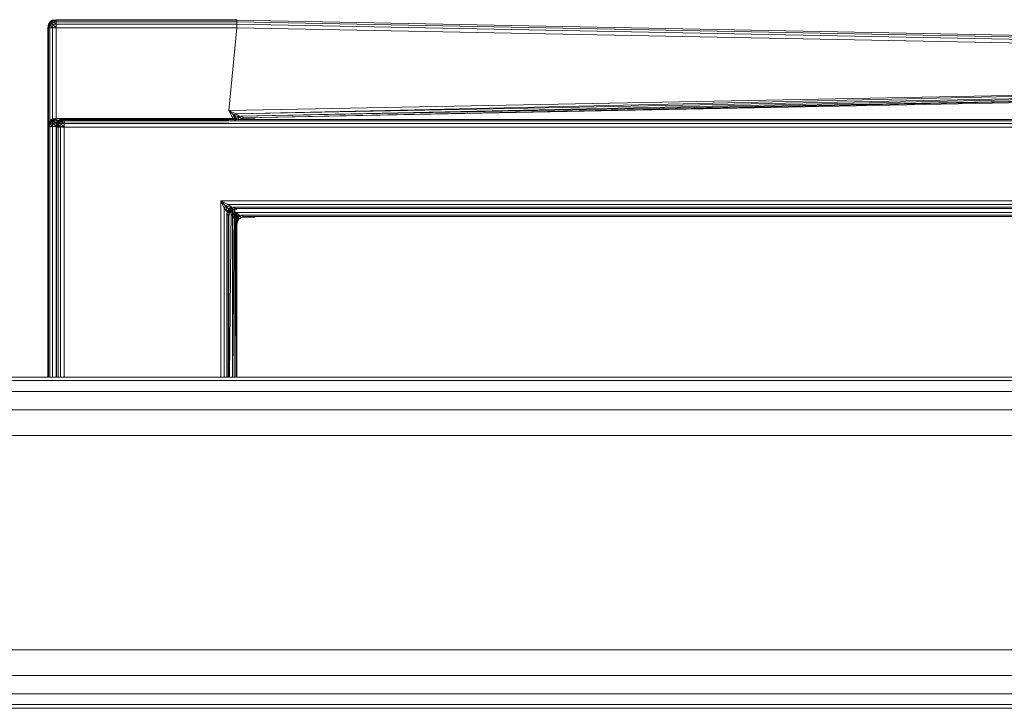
# Model space of a CAD drawing. Header units: millimetres. Extents: x 1 to 3476, y -521 to 159.
# Tile 46 of 130: x 1307 to 1380, y 108 to 159. Entities that reach past the tile are written whole.
import ezdxf

# ---------------------------------------------------------------- set-up
doc = ezdxf.new("R2010")
doc.units = ezdxf.units.MM
doc.layers.add('VG491211CA_dwg', color=8, linetype='Continuous', lineweight=9)

# ---------------------------------------------------------------- blocks, each defined once
blk = doc.blocks.new('VG491211CA_dwg-300031-Północ')
at = {"color": 18, "lineweight": 9}
for p, q in [((-597.593, 159.024), (-597.855, 158.986)), ((-597.855, 158.986), (-597.593, 159.024)), ((-597.593, 159.024), (-597.837, 158.949)), ((-597.593, 159.024), (-597.837, 158.949)), ((-597.593, 158.986), (-597.593, 159.024)), ((-597.593, 159.024), (-597.593, 158.986)), ((-597.593, 159.024), (-584.201, 159.024)), ((-584.201, 159.024), (-597.593, 159.024)), ((-584.198, 158.986), (-584.201, 159.024)), ((-584.201, 159.024), (-584.198, 158.986)), ((-598.193, 158.424), (-598.155, 158.686)), ((-598.155, 158.686), (-598.193, 158.424)), ((-598.193, 158.424), (-598.118, 158.668)), ((-598.193, 158.424), (-598.118, 158.668)), ((-598.155, 158.424), (-598.193, 158.424)), ((-598.193, 158.424), (-598.155, 158.424)), ((-598.193, 132.579), (-598.193, 158.424)), ((-598.193, 158.424), (-598.193, 132.579)), ((-598.155, 158.686), (-598.043, 158.874)), ((-598.043, 158.874), (-598.155, 158.686)), ((-598.155, 158.686), (-598.024, 158.855)), ((-598.155, 158.686), (-598.024, 158.855)), ((-598.118, 158.668), (-598.155, 158.686)), ((-598.155, 158.686), (-598.118, 158.668)), ((-598.155, 158.424), (-598.118, 158.668)), ((-598.118, 158.668), (-598.155, 158.424)), ((-598.155, 158.424), (-598.024, 158.63)), ((-598.155, 158.424), (-598.024, 158.63)), ((-598.043, 158.424), (-598.155, 158.424)), ((-598.155, 158.424), (-598.043, 158.424)), ((-598.155, 132.579), (-598.155, 158.424)), ((-598.155, 158.424), (-598.155, 132.579)), ((-598.118, 158.668), (-598.024, 158.855)), ((-598.024, 158.855), (-598.118, 158.668)), ((-598.118, 158.668), (-597.968, 158.799)), ((-598.118, 158.668), (-597.968, 158.799)), ((-598.024, 158.63), (-598.118, 158.668)), ((-598.118, 158.668), (-598.024, 158.63)), ((-597.855, 158.986), (-598.043, 158.874)), ((-598.043, 158.874), (-597.855, 158.986)), ((-598.043, 158.874), (-598.024, 158.855)), ((-598.024, 158.855), (-598.043, 158.874)), ((-598.024, 158.63), (-598.043, 158.424)), ((-598.043, 158.424), (-598.024, 158.63)), ((-598.043, 158.424), (-597.855, 158.424)), ((-598.043, 132.579), (-598.043, 158.424)), ((-597.855, 158.986), (-598.024, 158.855)), ((-597.855, 158.986), (-598.024, 158.855)), ((-597.837, 158.949), (-598.024, 158.855)), ((-598.024, 158.855), (-597.837, 158.949)), ((-598.024, 158.855), (-597.968, 158.799)), ((-597.968, 158.799), (-598.024, 158.855)), ((-597.968, 158.799), (-598.024, 158.63)), ((-598.024, 158.63), (-597.968, 158.799)), ((-597.837, 158.668), (-598.024, 158.63)), ((-598.024, 158.63), (-597.837, 158.668)), ((-597.855, 158.424), (-598.024, 158.63)), ((-597.855, 158.424), (-598.024, 158.63)), ((-597.837, 158.949), (-597.968, 158.799)), ((-597.837, 158.949), (-597.968, 158.799)), ((-597.968, 158.799), (-597.799, 158.855)), ((-597.799, 158.855), (-597.968, 158.799)), ((-597.837, 158.668), (-597.968, 158.799)), ((-597.837, 158.668), (-597.968, 158.799)), ((-597.837, 158.949), (-597.855, 158.986)), ((-597.855, 158.986), (-597.837, 158.949)), ((-597.837, 158.668), (-597.855, 158.424)), ((-597.855, 158.424), (-597.837, 158.668)), ((-597.855, 158.424), (-597.593, 158.424)), ((-597.855, 151.116), (-597.855, 158.424)), ((-597.593, 158.986), (-597.837, 158.949)), ((-597.837, 158.949), (-597.593, 158.986)), ((-597.799, 158.855), (-597.837, 158.949)), ((-597.837, 158.949), (-597.799, 158.855)), ((-597.799, 158.855), (-597.837, 158.668)), ((-597.837, 158.668), (-597.799, 158.855)), ((-597.593, 158.686), (-597.837, 158.668)), ((-597.837, 158.668), (-597.593, 158.686)), ((-597.593, 158.424), (-597.837, 158.668)), ((-597.593, 158.424), (-597.837, 158.668)), ((-597.593, 158.986), (-597.799, 158.855)), ((-597.593, 158.986), (-597.799, 158.855)), ((-597.799, 158.855), (-597.593, 158.874)), ((-597.593, 158.874), (-597.799, 158.855)), ((-597.593, 158.686), (-597.799, 158.855)), ((-597.593, 158.686), (-597.799, 158.855)), ((-597.593, 158.874), (-597.593, 158.986)), ((-597.593, 158.986), (-597.593, 158.874)), ((-597.593, 158.986), (-584.198, 158.986)), ((-584.198, 158.986), (-597.593, 158.986)), ((-597.593, 158.874), (-597.593, 158.686)), ((-597.593, 158.686), (-597.593, 158.874)), ((-597.593, 158.874), (-584.196, 158.874)), ((-584.196, 158.874), (-597.593, 158.874)), ((-597.593, 158.686), (-597.593, 158.424)), ((-597.593, 158.424), (-597.593, 158.686)), ((-584.197, 158.686), (-597.593, 158.686)), ((-597.593, 158.686), (-584.197, 158.686)), ((-597.593, 158.424), (-597.593, 151.72)), ((-584.199, 158.424), (-597.593, 158.424)), ((-584.199, 158.424), (-584.793, 152.309)), ((-584.197, 158.686), (-584.199, 158.424)), ((-506.919, 156.93), (-584.199, 158.424)), ((-584.198, 158.986), (-584.196, 158.874)), ((-506.919, 157.493), (-584.198, 158.986)), ((-584.196, 158.874), (-584.197, 158.686)), ((-584.197, 158.686), (-506.919, 157.193)), ((-506.919, 157.38), (-584.196, 158.874)), ((-506.919, 153.814), (-584.793, 152.309)), ((-506.919, 153.778), (-584.268, 152.057)), ((-506.919, 153.551), (-584.268, 152.057)), ((-506.919, 153.526), (-583.893, 151.876)), ((-506.919, 153.364), (-583.893, 151.876)), ((-583.668, 151.768), (-506.919, 153.348)), ((-583.668, 151.768), (-506.919, 153.251)), ((-597.593, 151.716), (-597.855, 151.678)), ((-597.855, 151.678), (-597.593, 151.716)), ((-597.593, 151.716), (-597.837, 151.641)), ((-597.593, 151.716), (-597.837, 151.641)), ((-597.593, 151.678), (-597.593, 151.716)), ((-597.593, 151.716), (-597.593, 151.678)), ((-597.593, 151.716), (-584.193, 151.716)), ((-584.193, 151.716), (-597.593, 151.716)), ((-584.793, 152.309), (-584.53, 151.789)), ((-584.431, 151.954), (-584.793, 152.309)), ((-584.268, 152.057), (-584.793, 152.309)), ((-584.53, 151.789), (-584.431, 151.954)), ((-584.431, 151.954), (-584.53, 151.789)), ((-584.305, 151.569), (-584.53, 151.789)), ((-584.431, 151.954), (-584.268, 152.057)), ((-584.268, 152.057), (-584.431, 151.954)), ((-584.193, 151.72), (-584.431, 151.954)), ((-584.305, 151.569), (-584.431, 151.954)), ((-584.431, 151.954), (-584.305, 151.569)), ((-584.193, 151.72), (-584.431, 151.954)), ((-584.043, 151.836), (-584.431, 151.954)), ((-583.968, 151.856), (-584.268, 152.057)), ((-583.968, 151.856), (-584.268, 152.057)), ((-584.043, 151.836), (-584.193, 151.72)), ((-584.193, 151.72), (-584.043, 151.836)), ((-584.043, 151.836), (-584.08, 151.61)), ((-584.08, 151.61), (-584.043, 151.836)), ((-584.043, 151.836), (-583.893, 151.726)), ((-584.043, 151.836), (-583.893, 151.726)), ((-583.968, 151.856), (-583.893, 151.726)), ((-583.893, 151.876), (-583.668, 151.768)), ((-583.668, 151.768), (-583.893, 151.726)), ((-583.893, 151.726), (-583.668, 151.768)), ((-583.893, 151.726), (-583.855, 151.689)), ((-583.855, 151.689), (-583.893, 151.726)), ((-583.668, 151.768), (-583.855, 151.689)), ((-583.855, 151.689), (-583.668, 151.768)), ((-583.593, 151.732), (-583.855, 151.689)), ((-583.855, 151.689), (-583.593, 151.732)), ((-583.668, 151.768), (-583.593, 151.732)), ((-583.593, 151.732), (-583.668, 151.768)), ((-583.593, 151.732), (-582.834, 151.747)), ((-582.834, 151.747), (-583.593, 151.732)), ((-598.193, 151.116), (-598.155, 151.378)), ((-598.155, 151.378), (-598.193, 151.116)), ((-598.193, 151.116), (-598.155, 151.378)), ((-598.155, 151.378), (-598.193, 151.116)), ((-598.193, 151.116), (-598.118, 151.359)), ((-598.193, 151.116), (-598.118, 151.359)), ((-598.193, 151.116), (-598.118, 151.359)), ((-598.193, 151.116), (-598.118, 151.359)), ((-598.155, 151.116), (-598.193, 151.116)), ((-598.193, 151.116), (-598.155, 151.116)), ((-598.155, 151.116), (-598.193, 151.116)), ((-598.193, 151.116), (-598.155, 151.116)), ((-598.193, 144.412), (-598.193, 151.116)), ((-598.193, 151.116), (-598.193, 132.579)), ((-598.193, 132.579), (-598.193, 151.116)), ((-598.193, 151.116), (-598.193, 132.579)), ((-598.155, 151.378), (-598.043, 151.566)), ((-598.043, 151.566), (-598.155, 151.378)), ((-598.155, 151.378), (-598.043, 151.566)), ((-598.043, 151.566), (-598.155, 151.378)), ((-598.155, 151.378), (-598.024, 151.547)), ((-598.155, 151.378), (-598.024, 151.547)), ((-598.155, 151.378), (-598.024, 151.547)), ((-598.155, 151.378), (-598.024, 151.547)), ((-598.118, 151.359), (-598.155, 151.378)), ((-598.155, 151.378), (-598.118, 151.359)), ((-598.118, 151.359), (-598.155, 151.378)), ((-598.155, 151.378), (-598.118, 151.359)), ((-598.155, 151.116), (-598.118, 151.359)), ((-598.118, 151.359), (-598.155, 151.116)), ((-598.155, 151.116), (-598.118, 151.359)), ((-598.118, 151.359), (-598.155, 151.116)), ((-598.155, 151.116), (-598.024, 151.322)), ((-598.155, 151.116), (-598.024, 151.322)), ((-598.155, 151.116), (-598.024, 151.322)), ((-598.155, 151.116), (-598.024, 151.322)), ((-598.043, 151.116), (-598.155, 151.116)), ((-598.155, 151.116), (-598.043, 151.116)), ((-598.043, 151.116), (-598.155, 151.116)), ((-598.155, 151.116), (-598.043, 151.116)), ((-598.155, 144.412), (-598.155, 151.116)), ((-598.155, 151.116), (-598.155, 132.579)), ((-598.155, 132.579), (-598.155, 151.116)), ((-598.155, 151.116), (-598.155, 132.579)), ((-598.118, 151.359), (-598.024, 151.547)), ((-598.024, 151.547), (-598.118, 151.359)), ((-598.118, 151.359), (-597.968, 151.491)), ((-598.118, 151.359), (-597.968, 151.491)), ((-598.024, 151.322), (-598.118, 151.359)), ((-598.118, 151.359), (-598.024, 151.322)), ((-597.855, 151.678), (-598.043, 151.566)), ((-598.043, 151.566), (-597.855, 151.678)), ((-598.043, 151.566), (-598.024, 151.547)), ((-598.024, 151.547), (-598.043, 151.566)), ((-598.024, 151.322), (-598.043, 151.116)), ((-598.043, 151.116), (-598.024, 151.322)), ((-597.855, 151.116), (-598.043, 151.116)), ((-598.043, 151.116), (-597.855, 151.116)), ((-598.043, 151.116), (-598.043, 132.579)), ((-598.043, 132.579), (-598.043, 151.116)), ((-597.855, 151.678), (-598.024, 151.547)), ((-597.855, 151.678), (-598.024, 151.547)), ((-597.837, 151.641), (-598.024, 151.547)), ((-598.024, 151.547), (-597.837, 151.641)), ((-598.024, 151.547), (-597.968, 151.491)), ((-597.968, 151.491), (-598.024, 151.547)), ((-597.968, 151.491), (-598.024, 151.322)), ((-598.024, 151.322), (-597.968, 151.491)), ((-597.837, 151.359), (-598.024, 151.322)), ((-598.024, 151.322), (-597.837, 151.359)), ((-597.855, 151.116), (-598.024, 151.322)), ((-597.855, 151.116), (-598.024, 151.322)), ((-597.837, 151.641), (-597.968, 151.491)), ((-597.837, 151.641), (-597.968, 151.491)), ((-597.968, 151.491), (-597.799, 151.547)), ((-597.799, 151.547), (-597.968, 151.491)), ((-597.837, 151.359), (-597.968, 151.491)), ((-597.837, 151.359), (-597.968, 151.491)), ((-597.837, 151.641), (-597.855, 151.678)), ((-597.855, 151.678), (-597.837, 151.641)), ((-597.837, 151.359), (-597.855, 151.116)), ((-597.855, 151.116), (-597.837, 151.359)), ((-597.855, 151.116), (-597.593, 151.116)), ((-597.855, 132.579), (-597.855, 151.116)), ((-597.593, 151.678), (-597.837, 151.641)), ((-597.837, 151.641), (-597.593, 151.678)), ((-597.799, 151.547), (-597.837, 151.641)), ((-597.837, 151.641), (-597.799, 151.547)), ((-597.799, 151.547), (-597.837, 151.359)), ((-597.837, 151.359), (-597.799, 151.547)), ((-597.593, 151.378), (-597.837, 151.359)), ((-597.837, 151.359), (-597.593, 151.378)), ((-597.593, 151.116), (-597.837, 151.359)), ((-597.593, 151.116), (-597.837, 151.359)), ((-597.593, 151.678), (-597.799, 151.547)), ((-597.593, 151.678), (-597.799, 151.547)), ((-597.799, 151.547), (-597.593, 151.566)), ((-597.593, 151.566), (-597.799, 151.547)), ((-597.593, 151.378), (-597.799, 151.547)), ((-597.593, 151.378), (-597.799, 151.547)), ((-597.593, 151.566), (-597.593, 151.678)), ((-597.593, 151.678), (-597.593, 151.566)), ((-597.593, 151.678), (-584.793, 151.678)), ((-584.793, 151.678), (-597.593, 151.678)), ((-597.593, 151.378), (-597.593, 151.566)), ((-597.593, 151.566), (-584.793, 151.566)), ((-584.793, 151.566), (-597.593, 151.566)), ((-597.593, 151.116), (-597.593, 151.378)), ((-597.593, 151.378), (-584.793, 151.378)), ((-597.593, 151.078), (-597.555, 151.341)), ((-597.555, 151.341), (-597.593, 151.078)), ((-597.593, 151.078), (-597.518, 151.322)), ((-597.593, 151.078), (-597.518, 151.322)), ((-597.593, 151.116), (-597.025, 151.116)), ((-597.593, 132.579), (-597.593, 151.116)), ((-597.593, 132.579), (-597.593, 151.078)), ((-597.593, 151.078), (-597.555, 151.078)), ((-597.593, 151.078), (-597.593, 132.579)), ((-597.555, 151.078), (-597.593, 151.078)), ((-597.555, 151.341), (-597.443, 151.528)), ((-597.443, 151.528), (-597.555, 151.341)), ((-597.555, 151.341), (-597.424, 151.509)), ((-597.555, 151.341), (-597.424, 151.509)), ((-597.518, 151.322), (-597.555, 151.341)), ((-597.555, 151.341), (-597.518, 151.322)), ((-597.555, 151.078), (-597.518, 151.322)), ((-597.518, 151.322), (-597.555, 151.078)), ((-597.555, 151.078), (-597.424, 151.284)), ((-597.555, 151.078), (-597.424, 151.284)), ((-597.555, 132.579), (-597.555, 151.078)), ((-597.555, 151.078), (-597.443, 151.078)), ((-597.555, 151.078), (-597.555, 132.579)), ((-597.443, 151.078), (-597.555, 151.078)), ((-597.518, 151.322), (-597.424, 151.509)), ((-597.424, 151.509), (-597.518, 151.322)), ((-597.518, 151.322), (-597.368, 151.453)), ((-597.518, 151.322), (-597.368, 151.453)), ((-597.424, 151.284), (-597.518, 151.322)), ((-597.518, 151.322), (-597.424, 151.284)), ((-597.255, 151.641), (-597.443, 151.528)), ((-597.443, 151.528), (-597.255, 151.641)), ((-597.443, 151.528), (-597.424, 151.509)), ((-597.424, 151.509), (-597.443, 151.528)), ((-597.443, 151.078), (-597.424, 151.284)), ((-597.424, 151.284), (-597.443, 151.078)), ((-597.443, 132.579), (-597.443, 151.078)), ((-597.443, 151.078), (-597.255, 151.078)), ((-597.255, 151.078), (-597.443, 151.078)), ((-597.443, 151.078), (-597.443, 132.579)), ((-597.255, 151.641), (-597.424, 151.509)), ((-597.255, 151.641), (-597.424, 151.509)), ((-597.237, 151.603), (-597.424, 151.509)), ((-597.424, 151.509), (-597.237, 151.603)), ((-597.424, 151.509), (-597.368, 151.453)), ((-597.368, 151.453), (-597.424, 151.509)), ((-597.424, 151.284), (-597.368, 151.453)), ((-597.368, 151.453), (-597.424, 151.284)), ((-597.237, 151.322), (-597.424, 151.284)), ((-597.424, 151.284), (-597.237, 151.322)), ((-597.255, 151.078), (-597.424, 151.284)), ((-597.255, 151.078), (-597.424, 151.284)), ((-597.237, 151.603), (-597.368, 151.453)), ((-597.237, 151.603), (-597.368, 151.453)), ((-597.368, 151.453), (-597.199, 151.509)), ((-597.199, 151.509), (-597.368, 151.453)), ((-597.237, 151.322), (-597.368, 151.453)), ((-597.237, 151.322), (-597.368, 151.453)), ((-596.993, 151.678), (-597.255, 151.641)), ((-597.255, 151.641), (-596.993, 151.678)), ((-597.237, 151.603), (-597.255, 151.641)), ((-597.255, 151.641), (-597.237, 151.603)), ((-597.237, 151.322), (-597.255, 151.078)), ((-597.255, 151.078), (-597.237, 151.322)), ((-597.255, 132.579), (-597.255, 151.078)), ((-596.993, 151.078), (-597.255, 151.078)), ((-596.993, 151.678), (-597.237, 151.603)), ((-596.993, 151.678), (-597.237, 151.603)), ((-596.993, 151.641), (-597.237, 151.603)), ((-597.237, 151.603), (-596.993, 151.641)), ((-597.199, 151.509), (-597.237, 151.603)), ((-597.237, 151.603), (-597.199, 151.509)), ((-597.199, 151.509), (-597.237, 151.322)), ((-597.237, 151.322), (-597.199, 151.509)), ((-596.993, 151.341), (-597.237, 151.322)), ((-597.237, 151.322), (-596.993, 151.341)), ((-597.025, 151.11), (-597.237, 151.322)), ((-596.993, 151.078), (-597.237, 151.322)), ((-596.993, 151.641), (-597.199, 151.509)), ((-596.993, 151.641), (-597.199, 151.509)), ((-597.199, 151.509), (-596.993, 151.528)), ((-596.993, 151.528), (-597.199, 151.509)), ((-596.993, 151.341), (-597.199, 151.509)), ((-596.993, 151.341), (-597.199, 151.509)), ((-596.993, 151.678), (-584.793, 151.678)), ((-596.993, 151.641), (-596.993, 151.678)), ((-596.993, 151.678), (-596.993, 151.641)), ((-584.793, 151.678), (-596.993, 151.678)), ((-596.993, 151.641), (-584.793, 151.641)), ((-596.993, 151.528), (-596.993, 151.641)), ((-596.993, 151.641), (-596.993, 151.528)), ((-584.793, 151.641), (-596.993, 151.641)), ((-596.993, 151.528), (-584.793, 151.528)), ((-596.993, 151.341), (-596.993, 151.528)), ((-584.793, 151.528), (-596.993, 151.528)), ((-596.993, 151.528), (-596.993, 151.341)), ((-584.793, 151.341), (-596.993, 151.341)), ((-596.993, 151.078), (-596.993, 151.341)), ((-596.993, 151.341), (-584.793, 151.341)), ((-596.993, 151.341), (-596.993, 151.078)), ((-596.993, 151.078), (-584.793, 151.078)), ((-596.993, 132.579), (-596.993, 151.078)), ((-454.416, 151.641), (-584.793, 151.641)), ((-584.793, 151.528), (-454.416, 151.528)), ((-584.793, 151.341), (-454.416, 151.341)), ((-584.793, 151.078), (-454.416, 151.078)), ((-584.868, 145.35), (-585.393, 145.612)), ((-585.393, 145.612), (-585.029, 145.249)), ((-585.393, 145.612), (-585.13, 145.087)), ((-454.416, 145.612), (-585.393, 145.612)), ((-585.393, 145.612), (-585.393, 132.579)), ((-585.13, 145.087), (-585.029, 145.249)), ((-585.029, 145.249), (-585.13, 145.087)), ((-585.029, 145.249), (-584.868, 145.35)), ((-584.868, 145.35), (-585.029, 145.249)), ((-584.905, 144.862), (-585.029, 145.249)), ((-585.029, 145.249), (-584.793, 145.012)), ((-584.643, 145.125), (-585.029, 145.249)), ((-585.029, 145.249), (-584.793, 145.012)), ((-585.029, 145.249), (-584.905, 144.862)), ((-584.568, 145.143), (-584.868, 145.35)), ((-454.416, 145.35), (-584.868, 145.35)), ((-584.568, 145.143), (-584.868, 145.35)), ((-584.568, 145.143), (-584.493, 145.012)), ((-454.416, 145.162), (-584.493, 145.162)), ((-584.493, 145.162), (-584.268, 145.05)), ((-598.193, 132.579), (-598.193, 144.412)), ((-598.155, 132.579), (-598.155, 144.412)), ((-584.924, 144.787), (-585.13, 145.087)), ((-584.905, 144.862), (-585.13, 145.087)), ((-585.13, 132.579), (-585.13, 145.087)), ((-584.924, 144.787), (-585.13, 145.087)), ((-585.13, 145.087), (-585.13, 132.579)), ((-584.924, 144.787), (-585.13, 145.087)), ((-584.943, 144.712), (-584.943, 132.579)), ((-584.83, 144.487), (-584.943, 144.712)), ((-584.943, 144.712), (-584.943, 132.579)), ((-584.943, 144.712), (-584.83, 144.487)), ((-584.924, 144.787), (-584.793, 144.712)), ((-584.924, 144.787), (-584.793, 144.712)), ((-584.793, 145.012), (-584.905, 144.862)), ((-584.905, 144.862), (-584.793, 145.012)), ((-584.905, 144.862), (-584.68, 144.9)), ((-584.68, 144.9), (-584.905, 144.862)), ((-584.905, 144.862), (-584.793, 144.712)), ((-584.905, 144.862), (-584.793, 144.712)), ((-584.83, 144.487), (-584.793, 144.712)), ((-584.793, 144.712), (-584.83, 144.487)), ((-584.83, 144.487), (-584.755, 144.675)), ((-584.755, 144.675), (-584.83, 144.487)), ((-584.83, 132.579), (-584.83, 144.487)), ((-584.793, 144.412), (-584.83, 144.487)), ((-584.83, 144.487), (-584.83, 132.579)), ((-584.83, 144.487), (-584.793, 144.412)), ((-584.643, 145.125), (-584.793, 145.012)), ((-584.793, 145.012), (-584.643, 145.125)), ((-584.68, 144.9), (-584.793, 145.012)), ((-584.793, 145.012), (-584.68, 144.9)), ((-584.793, 145.012), (-584.53, 144.487)), ((-584.429, 144.649), (-584.793, 145.012)), ((-584.268, 144.75), (-584.793, 145.012)), ((-584.793, 145.012), (-584.793, 132.579)), ((-584.793, 144.712), (-584.68, 144.9)), ((-584.68, 144.9), (-584.793, 144.712)), ((-584.793, 144.712), (-584.643, 144.862)), ((-584.643, 144.862), (-584.793, 144.712)), ((-584.793, 144.712), (-584.755, 144.675)), ((-584.755, 144.675), (-584.793, 144.712)), ((-584.793, 144.412), (-584.755, 144.675)), ((-584.755, 144.675), (-584.793, 144.412)), ((-584.793, 132.579), (-584.793, 144.412)), ((-584.793, 144.412), (-584.793, 132.579)), ((-584.755, 144.675), (-584.643, 144.862)), ((-584.643, 144.862), (-584.755, 144.675)), ((-584.609, 145.027), (-584.753, 132.579)), ((-584.643, 145.125), (-584.68, 144.9)), ((-584.68, 144.9), (-584.643, 145.125)), ((-584.493, 145.012), (-584.68, 144.9)), ((-584.68, 144.9), (-584.493, 145.012)), ((-584.643, 144.862), (-584.68, 144.9)), ((-584.68, 144.9), (-584.643, 144.862)), ((-584.643, 145.125), (-584.493, 145.012)), ((-584.643, 145.125), (-584.493, 145.012)), ((-584.493, 145.012), (-584.643, 144.862)), ((-584.643, 144.862), (-584.493, 145.012)), ((-584.455, 144.975), (-584.643, 144.862)), ((-584.643, 144.862), (-584.455, 144.975)), ((-584.53, 145.033), (-584.53, 132.579)), ((-584.53, 144.487), (-584.429, 144.649)), ((-584.53, 144.487), (-584.429, 144.649)), ((-584.429, 144.649), (-584.53, 144.487)), ((-584.429, 144.649), (-584.53, 144.487)), ((-584.324, 144.187), (-584.53, 144.487)), ((-584.324, 144.187), (-584.53, 144.487)), ((-584.305, 144.262), (-584.53, 144.487)), ((-584.305, 144.262), (-584.53, 144.487)), ((-584.324, 144.187), (-584.53, 144.487)), ((-584.324, 144.187), (-584.53, 144.487)), ((-584.53, 132.579), (-584.53, 144.487)), ((-584.324, 144.187), (-584.53, 144.487)), ((-584.53, 144.487), (-584.53, 132.579)), ((-584.324, 144.187), (-584.53, 144.487)), ((-584.501, 132.579), (-584.396, 145.044)), ((-584.396, 145.044), (-584.501, 132.579)), ((-584.268, 145.05), (-584.493, 145.012)), ((-584.493, 145.012), (-584.268, 145.05)), ((-584.493, 145.012), (-584.455, 144.975)), ((-584.455, 144.975), (-584.493, 145.012)), ((-584.268, 145.05), (-584.455, 144.975)), ((-584.455, 144.975), (-584.268, 145.05)), ((-584.193, 145.012), (-584.455, 144.975)), ((-584.455, 144.975), (-584.193, 145.012)), ((-584.429, 144.649), (-584.268, 144.75)), ((-584.429, 144.649), (-584.268, 144.75)), ((-584.268, 144.75), (-584.429, 144.649)), ((-584.268, 144.75), (-584.429, 144.649)), ((-584.193, 144.412), (-584.429, 144.649)), ((-584.305, 144.262), (-584.429, 144.649)), ((-584.193, 144.412), (-584.429, 144.649)), ((-584.305, 144.262), (-584.429, 144.649)), ((-584.429, 144.649), (-584.305, 144.262)), ((-584.193, 144.412), (-584.429, 144.649)), ((-584.429, 144.649), (-584.305, 144.262)), ((-584.193, 144.412), (-584.429, 144.649)), ((-584.043, 144.525), (-584.429, 144.649)), ((-584.343, 145.048), (-584.343, 132.579)), ((-584.343, 145.048), (-584.343, 132.579)), ((-584.325, 132.579), (-584.263, 144.75)), ((-584.263, 144.75), (-584.325, 132.579)), ((-584.193, 144.412), (-584.305, 144.262)), ((-584.193, 144.412), (-584.305, 144.262)), ((-584.305, 144.262), (-584.193, 144.412)), ((-584.305, 144.262), (-584.193, 144.412)), ((-584.268, 145.05), (-454.416, 145.05)), ((-584.268, 145.05), (-584.193, 145.012)), ((-584.193, 145.012), (-584.268, 145.05)), ((-583.968, 144.543), (-584.268, 144.75)), ((-323.444, 144.75), (-584.268, 144.75)), ((-583.968, 144.543), (-584.268, 144.75)), ((-584.23, 132.579), (-584.23, 144.75)), ((-584.23, 144.75), (-584.23, 132.579)), ((-584.193, 132.579), (-584.193, 144.75)), ((-584.193, 144.75), (-584.193, 132.579)), ((-584.043, 144.525), (-584.193, 144.412)), ((-584.043, 144.525), (-584.193, 144.412)), ((-584.193, 144.412), (-584.043, 144.525)), ((-584.193, 144.412), (-584.043, 144.525)), ((-584.08, 144.3), (-584.193, 144.412)), ((-584.193, 144.412), (-584.08, 144.3)), ((-584.08, 144.3), (-584.193, 144.412)), ((-584.193, 144.412), (-584.08, 144.3)), ((-584.043, 144.525), (-584.08, 144.3)), ((-584.08, 144.3), (-584.043, 144.525)), ((-584.043, 144.525), (-584.08, 144.3)), ((-584.08, 144.3), (-584.043, 144.525)), ((-583.893, 144.412), (-584.08, 144.3)), ((-584.08, 144.3), (-583.893, 144.412)), ((-583.893, 144.412), (-584.08, 144.3)), ((-584.08, 144.3), (-583.893, 144.412)), ((-584.043, 144.525), (-583.893, 144.412)), ((-584.043, 144.525), (-583.893, 144.412)), ((-584.043, 144.525), (-583.893, 144.412)), ((-584.043, 144.525), (-583.893, 144.412)), ((-583.893, 144.412), (-584.043, 144.262)), ((-584.043, 144.262), (-583.893, 144.412)), ((-583.893, 144.412), (-584.043, 144.262)), ((-584.043, 144.262), (-583.893, 144.412)), ((-583.968, 144.543), (-583.893, 144.412)), ((-583.668, 144.45), (-583.893, 144.562)), ((-323.824, 144.562), (-583.893, 144.562)), ((-583.668, 144.45), (-583.893, 144.412)), ((-583.893, 144.412), (-583.668, 144.45)), ((-583.668, 144.45), (-583.893, 144.412)), ((-583.893, 144.412), (-583.668, 144.45)), ((-583.893, 144.412), (-583.855, 144.375)), ((-583.855, 144.375), (-583.893, 144.412)), ((-583.893, 144.412), (-583.855, 144.375)), ((-583.855, 144.375), (-583.893, 144.412)), ((-583.668, 144.45), (-583.855, 144.375)), ((-583.855, 144.375), (-583.668, 144.45)), ((-583.668, 144.45), (-583.855, 144.375)), ((-583.855, 144.375), (-583.668, 144.45)), ((-583.593, 144.412), (-583.855, 144.375)), ((-583.855, 144.375), (-583.593, 144.412)), ((-583.593, 144.412), (-583.855, 144.375)), ((-583.855, 144.375), (-583.593, 144.412)), ((-583.593, 144.412), (-583.668, 144.45)), ((-583.668, 144.45), (-324.054, 144.45)), ((-583.593, 144.412), (-582.834, 144.412)), ((-584.343, 144.112), (-584.23, 143.887)), ((-584.23, 143.887), (-584.343, 144.112)), ((-584.343, 144.112), (-584.23, 143.887)), ((-584.23, 143.887), (-584.343, 144.112)), ((-584.343, 144.112), (-584.343, 132.579)), ((-584.343, 144.112), (-584.343, 132.579)), ((-584.343, 144.112), (-584.343, 132.579)), ((-584.343, 144.112), (-584.343, 132.579)), ((-584.324, 144.187), (-584.193, 144.112)), ((-584.324, 144.187), (-584.193, 144.112)), ((-584.324, 144.187), (-584.193, 144.112)), ((-584.324, 144.187), (-584.193, 144.112)), ((-584.305, 144.262), (-584.08, 144.3)), ((-584.08, 144.3), (-584.305, 144.262)), ((-584.305, 144.262), (-584.08, 144.3)), ((-584.08, 144.3), (-584.305, 144.262)), ((-584.305, 144.262), (-584.193, 144.112)), ((-584.305, 144.262), (-584.193, 144.112)), ((-584.305, 144.262), (-584.193, 144.112)), ((-584.305, 144.262), (-584.193, 144.112)), ((-584.23, 143.887), (-584.193, 144.112)), ((-584.193, 144.112), (-584.23, 143.887)), ((-584.23, 143.887), (-584.193, 144.112)), ((-584.193, 144.112), (-584.23, 143.887)), ((-584.23, 143.887), (-584.155, 144.075)), ((-584.155, 144.075), (-584.23, 143.887)), ((-584.23, 143.887), (-584.155, 144.075)), ((-584.155, 144.075), (-584.23, 143.887)), ((-584.23, 143.887), (-584.193, 143.812)), ((-584.193, 143.812), (-584.23, 143.887)), ((-584.23, 143.887), (-584.193, 143.812)), ((-584.193, 143.812), (-584.23, 143.887)), ((-584.23, 132.579), (-584.23, 143.887)), ((-584.23, 143.887), (-584.23, 132.579)), ((-584.23, 132.579), (-584.23, 143.887)), ((-584.23, 143.887), (-584.23, 132.579)), ((-584.193, 144.112), (-584.08, 144.3)), ((-584.08, 144.3), (-584.193, 144.112)), ((-584.193, 144.112), (-584.08, 144.3)), ((-584.08, 144.3), (-584.193, 144.112)), ((-584.193, 144.112), (-584.043, 144.262)), ((-584.043, 144.262), (-584.193, 144.112)), ((-584.193, 144.112), (-584.043, 144.262)), ((-584.043, 144.262), (-584.193, 144.112)), ((-584.193, 144.112), (-584.155, 144.075)), ((-584.155, 144.075), (-584.193, 144.112)), ((-584.193, 144.112), (-584.155, 144.075)), ((-584.155, 144.075), (-584.193, 144.112)), ((-584.193, 143.812), (-584.155, 144.075)), ((-584.155, 144.075), (-584.193, 143.812)), ((-584.193, 143.812), (-584.155, 144.075)), ((-584.155, 144.075), (-584.193, 143.812)), ((-584.193, 132.579), (-584.193, 143.812)), ((-584.193, 143.812), (-584.193, 132.579)), ((-584.193, 132.579), (-584.193, 143.812)), ((-584.193, 143.812), (-584.193, 132.579)), ((-584.155, 144.075), (-584.043, 144.262)), ((-584.043, 144.262), (-584.155, 144.075)), ((-584.155, 144.075), (-584.043, 144.262)), ((-584.043, 144.262), (-584.155, 144.075)), ((-584.043, 144.262), (-584.08, 144.3)), ((-584.08, 144.3), (-584.043, 144.262)), ((-584.043, 144.262), (-584.08, 144.3)), ((-584.08, 144.3), (-584.043, 144.262)), ((-583.855, 144.375), (-584.043, 144.262)), ((-584.043, 144.262), (-583.855, 144.375)), ((-583.855, 144.375), (-584.043, 144.262)), ((-584.043, 144.262), (-583.855, 144.375)), ((-5.067, 132.579), (-903.786, 132.579)), ((-5.067, 132.309), (-903.786, 132.309)), ((-903.786, 131.499), (-5.067, 131.499)), ((-903.786, 130.149), (-5.067, 130.149)), ((-903.786, 128.259), (-5.067, 128.259)), ((-5.067, 112.381), (-903.786, 112.381)), ((-5.067, 110.491), (-903.786, 110.491)), ((-903.786, 109.141), (-5.067, 109.141)), ((-903.786, 108.331), (-5.067, 108.331)), ((-903.786, 108.061), (-5.067, 108.061))]:
    blk.add_line(p, q, dxfattribs=at)

msp = doc.modelspace()

# ---------------------------------------------------------------- block references
at = {"layer": 'VG491211CA_dwg', "color": 18}
msp.add_blockref('VG491211CA_dwg-300031-Północ', (1906.949, 0), dxfattribs=at)

doc.saveas('drawing.dxf')
